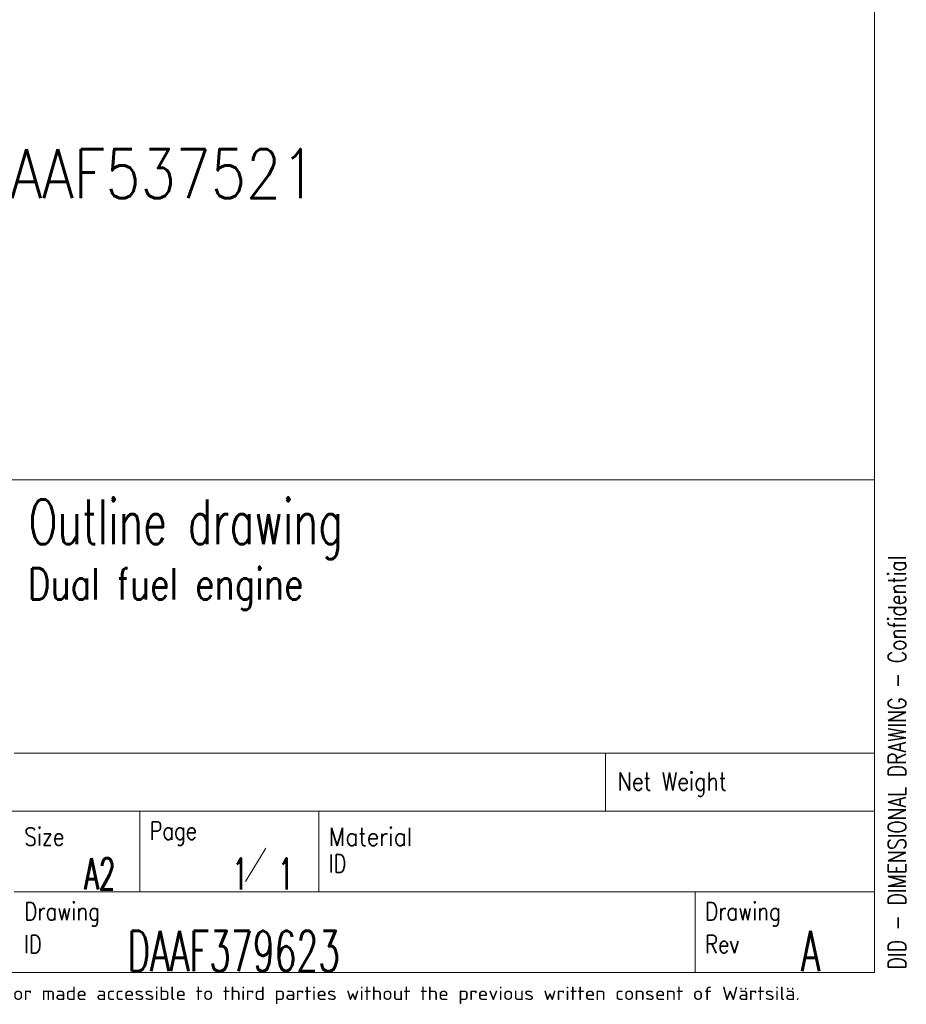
# Model space of a CAD drawing. Header units: inches. Extents: x 0 to 23760, y -13 to 16800.
# Tile 141 of 207: x 19744 to 23703, y 58 to 4456. Entities that reach past the tile are written whole.
import ezdxf

# ---------------------------------------------------------------- set-up
doc = ezdxf.new("R2010")
doc.units = ezdxf.units.IN
for name, color, linetype, true_color in [('1', 7, 'Continuous', 0xffffff), ('210', 7, 'Continuous', 0xffffff), ('254', 7, 'Continuous', 0xffffff)]:
    doc.layers.add(name, color=color, linetype=linetype, true_color=true_color)
doc.styles.add('iso-1', font='isocp.shx')
doc.styles.add('latin_extended', font='simplex.shx')

msp = doc.modelspace()

# ---------------------------------------------------------------- linework, layer by layer
at = {"layer": '1', "color": 7, "linetype": 'Continuous', "lineweight": 18}
msp.add_line((16160, 2400), (23560, 2400), dxfattribs=at)
at = {"layer": '210', "color": 7, "linetype": 'Continuous', "lineweight": 18}
for p, q in [((23560, 200), (23560, 16600)), ((16160, 2400), (23560, 2400)), ((200, 200), (23560, 200))]:
    msp.add_line(p, q, dxfattribs=at)
at = {"layer": '210', "color": 7, "linetype": 'Continuous', "lineweight": 13}
for p, q in [((19719.812, 1180.002), (23560, 1180.002)), ((22359.824, 920.002), (22359.824, 1180.002)), ((16160.016, 920.002), (23560.016, 920.002)), ((20279.811, 920.002), (20279.81, 560)), ((21079.811, 560), (21079.811, 920.002)), ((23560, 560), (19719.81, 560)), ((22759.999, 200), (22759.999, 560))]:
    msp.add_line(p, q, dxfattribs=at)
at = {"layer": '210', "color": 3, "linetype": 'Continuous', "lineweight": 13}
msp.add_line((20752.186, 606.182), (20842.95, 755.846), dxfattribs=at)

# ---------------------------------------------------------------- texts
at = {"layer": '210', "color": 3, "linetype": 'Continuous', "lineweight": 18, "attachment_point": 7, "line_spacing_factor": 0.963855, "style": 'latin_extended'}
for s, insert, char_height in [('\\W0.6796;Outline drawing', (19783.763, 2046.633), 200), ('\\W0.7980;Dual fuel engine', (19780.583, 1819.144), 140), ('\\W0.6107;A2', (20032.13, 570.07), 140), ('\\W0.5906;1', (20692.622, 570.07), 140), ('\\W0.5906;1', (20895.96, 570.07), 140), ('\\W0.6313;DAAF379623', (20224.545, 205.523), 180), ('\\W0.6152;A', (23232.527, 205.523), 180)]:
    msp.add_mtext(s, dxfattribs=dict(at, insert=insert, char_height=char_height))
at = {"layer": '210', "color": 3, "linetype": 'Continuous', "lineweight": 18, "insert": (23701.187, 213.6), "char_height": 80, "attachment_point": 7, "rotation": 90, "line_spacing_factor": 0.963855, "style": 'latin_extended'}
msp.add_mtext('\\W0.7702;DID - DIMENSIONAL DRAWING - Confidential', dxfattribs=at)
at = {"layer": '210', "color": 211, "linetype": 'Continuous', "lineweight": 18, "char_height": 80, "attachment_point": 7, "line_spacing_factor": 0.963855, "style": 'latin_extended'}
for s, insert in [('\\W0.8446;Net Weight', (22414.064, 986.655)), ('\\W0.8289;Size', (19764.052, 766.653)), ('\\W0.7995;Page', (20324.051, 766.653)), ('\\W0.8988;Material', (21124.052, 766.459)), ('\\W0.7905;ID', (21124.052, 646.459)), ('\\W0.8174;Drawing', (19764.05, 406.457)), ('\\W0.8174;Drawing', (22804.24, 406.652)), ('\\W0.7905;ID', (19764.05, 286.457)), ('\\W0.8107;Rev', (22804.24, 286.455))]:
    msp.add_mtext(s, dxfattribs=dict(at, insert=insert))
at = {"layer": '210', "color": 211, "linetype": 'Continuous', "lineweight": 13, "insert": (18357.584, 59.059), "char_height": 59.999998, "attachment_point": 7, "line_spacing_factor": 0.963855, "style": 'iso-1'}
msp.add_mtext('\\W1.2104;purpose nor copied in any way nor made accessible to third parties without the previous written consent of Wärtsilä.', dxfattribs=at)
at = {"layer": '254', "color": 2, "linetype": 'Continuous', "lineweight": 13, "insert": (16102.065, 3584.453), "char_height": 220, "attachment_point": 7, "line_spacing_factor": 0.963855, "style": 'latin_extended'}
msp.add_mtext('\\W0.8321;Service space see drawing DAAF537521', dxfattribs=at)

doc.saveas('drawing.dxf')
